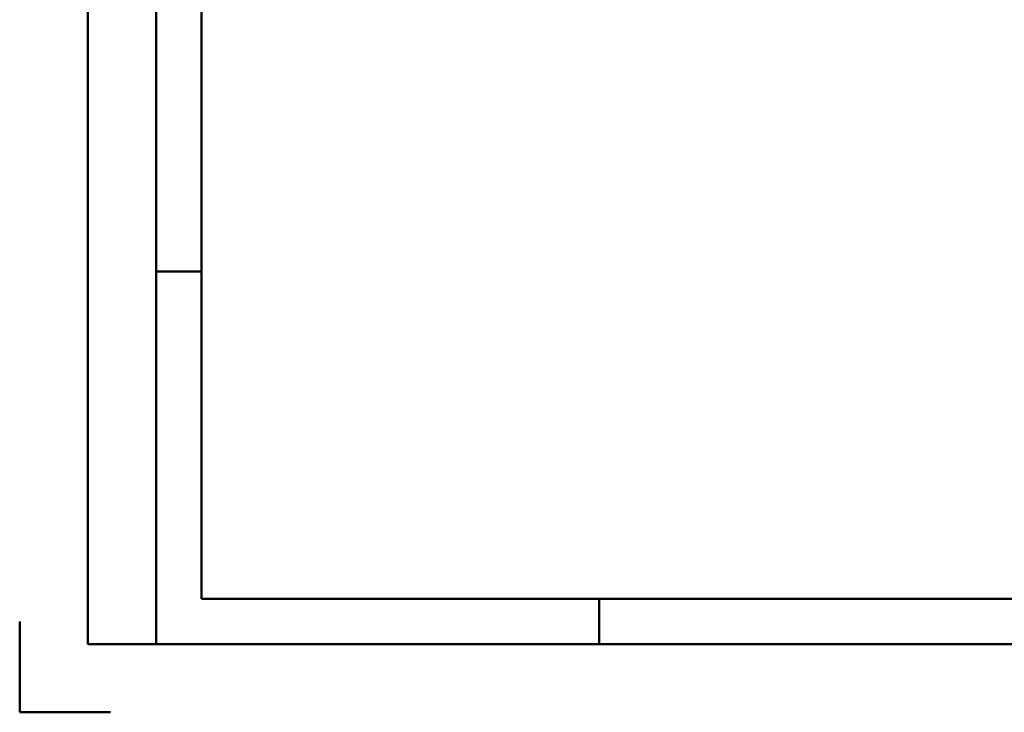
# Model space of a CAD drawing. Header units: millimetres. Extents: x 0 to 428, y 0 to 298.
# Tile 1 of 41: x 0 to 108, y 0 to 76. Entities that reach past the tile are written whole.
import ezdxf

# ---------------------------------------------------------------- set-up
doc = ezdxf.new("R2010")
doc.units = ezdxf.units.MM
doc.layers.add('am_0', color=7, linetype='Continuous', lineweight=50)
doc.layers.add('am_6', color=2, linetype='Continuous', lineweight=35)

# ---------------------------------------------------------------- blocks, each defined once
blk = doc.blocks.new('1_Drawing_frame_0_in_FDFneo120240C2325N1N4N_300Cl0__1203')
at = {"layer": 'am_0'}
for p, q in [((7.5, 7.5), (7.5, 289.5)), ((15, 289.5), (15, 7.5)), ((20, 12.5), (20, 284.5)), ((20, 48.5), (15, 48.5)), ((407.5, 12.5), (20, 12.5)), ((63.75, 7.5), (63.75, 12.5)), ((0, 10), (0, 0)), ((412.5, 7.5), (7.5, 7.5)), ((0, 0), (10, 0))]:
    blk.add_line(p, q, dxfattribs=at)
at = {"layer": 'am_6', "flags": 8}
for tag, p in [('COMPANY', (425, 297)), ('ExcludeFromBOM', (425, 296.5))]:
    blk.add_attdef(tag, p, '', height=0.5, dxfattribs=at)

msp = doc.modelspace()

# ---------------------------------------------------------------- block references
msp.add_blockref('1_Drawing_frame_0_in_FDFneo120240C2325N1N4N_300Cl0__1203', (0, 0))

doc.saveas('drawing.dxf')
